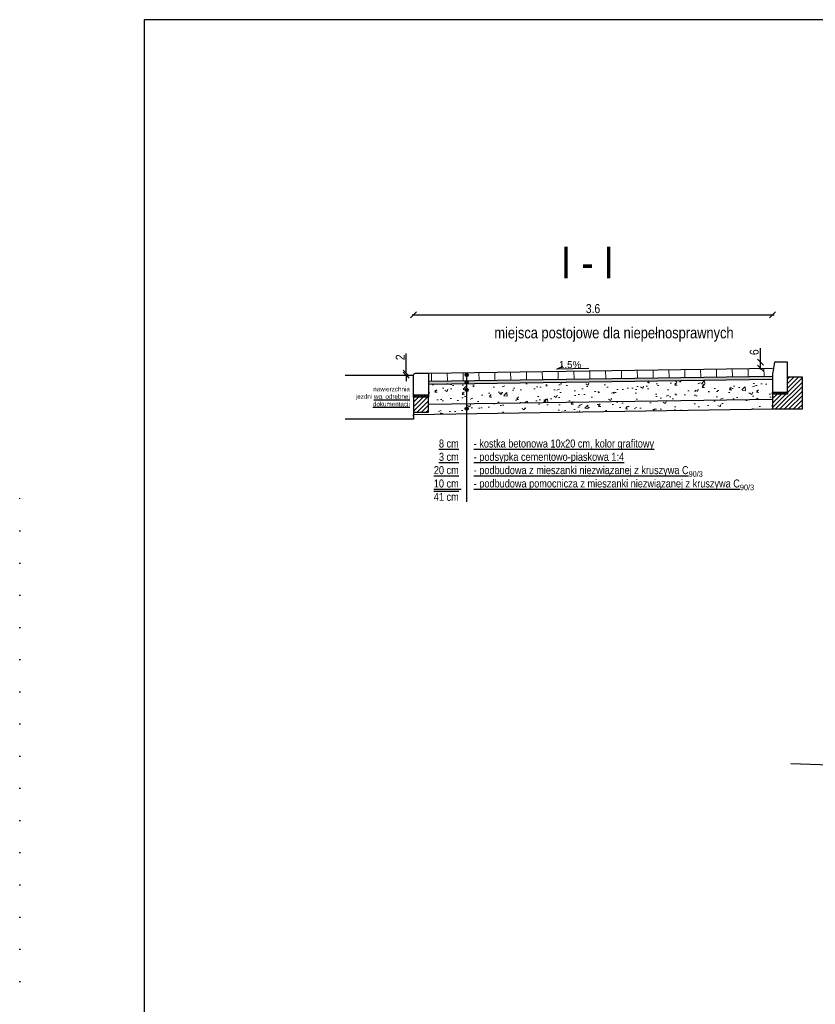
# Model space of a CAD drawing. Header units: metres. Extents: x 540 to 1285, y -13 to 406.
# Tile 4 of 16: x 545 to 705, y 209 to 406. Entities that reach past the tile are written whole.
import ezdxf

# ---------------------------------------------------------------- set-up
doc = ezdxf.new("R2010")
doc.units = ezdxf.units.M
doc.linetypes.add('DOT', pattern=[6.35, 0, -6.35])
for name, color, linetype in [('$DR - krawężniki', 1, 'Continuous'), ('$DR - opis', 1, 'Continuous'), ('$DR - przekrój normalny', 1, 'Continuous'), ('C-DROGI-PROFILE', 7, 'Continuous'), ('opis', 1, 'Continuous')]:
    doc.layers.add(name, color=color, linetype=linetype)
doc.layers.add('DR - wypełnienie', color=7, linetype='Continuous', lineweight=5)
doc.styles.add('Arial', font='arial.ttf')
doc.styles.add('ARIAL 2', font='ARIALN.TTF')
doc.dimstyles.new('przekroje normalne', dxfattribs={"dimscale": 30, "dimtxt": 0.3, "dimasz": 0.2, "dimexe": 0.08, "dimexo": 1, "dimgap": 0.05, "dimtad": 1, "dimdec": 1, "dimlfac": 0.01, "dimzin": 9, "dimdsep": 46, "dimtxsty": 'ARIAL 2', "dimblk": 'OBLIQUE', "dimcen": 0, "dimdle": 0.05, "dimse1": 1, "dimse2": 1, "dimclrt": 1, "dimadec": 0, "dimazin": 0, "dimtfac": 1, "dimtdec": 1, "dimtofl": 0, "dimtmove": 0, "dimatfit": 3, "dimldrblk": 'OBLIQUE', "dimfxl": 0.5, "dimfxlon": 1, "dimtolj": 1, "dimtzin": 1, "dimarcsym": 0})
pattern_1 = [(50, (-1096884.8065, -1182789.219), (5.46554007, -0.478172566), [0.5715, -6.2865]), (355, (-1096884.8065, -1182789.219), (-1.057302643, 5.731705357), [0.4572, -5.029217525]), (100.4514447, (-1096884.351, -1182789.259), (4.408237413, 5.253532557), [0.485700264, -5.342707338]), (46.1842, (-1096884.8065, -1182787.695), (8.132371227, -1.261269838), [0.85725, -9.42975]), (96.6355576, (-1096884.129, -1182787.8), (7.12212402, 7.422783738), [0.728550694, -8.014068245]), (351.18415117, (-1096884.8065, -1182787.695), (7.12212402, 7.422783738), [0.68579901, -7.543791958]), (21, (-1096884.0445, -1182788.076), (4.548431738, -3.067955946), [0.5715, -6.2865]), (326, (-1096884.0445, -1182788.076), (1.85406085, 5.525638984), [0.4572, -5.0292]), (71.451445, (-1096883.6654, -1182788.3316), (6.402492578, 2.457683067), [0.485700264, -5.342698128]), (37.5, (-1096884.8065, -1182789.219), (0.0926580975, 2.5366511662), [0, -4.96824, 0, -5.1054, 0, -5.04825]), (7.5, (-1096884.8065, -1182789.219), (2.0045898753, 3.0054172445), [0, -2.91084, 0, -4.85394, 0, -1.92405]), (327.5, (-1096886.5057, -1182789.219), (4.067717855, -0.1718623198), [0, -1.905, 0, -5.9436, 0, -7.8867]), (317.5, (-1096887.2677, -1182789.219), (4.4438754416, 0.762794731), [0, -2.4765, 0, -3.94716, 0, -5.6007])]

# ---------------------------------------------------------------- blocks, each defined once
blk = doc.blocks.new('_OBLIQUE')
at = {"color": 0, "linetype": 'ByBlock'}
blk.add_line((-0.5, -0.5), (0.5, 0.5), dxfattribs=at)
blk = doc.blocks.new('*D100')
at = {"layer": '$DR - opis', "color": 0, "lineweight": -2, "transparency": 16777216}
blk.add_line((623.78, 346.84), (696.38, 346.84), dxfattribs=at)
at = {"layer": 'Defpoints', "color": 0, "transparency": 16777216}
for p in [(696.08, 346.84), (624.08, 339.71), (696.08, 336.15)]:
    blk.add_point(p, dxfattribs=at)
at = {"layer": '$DR - opis', "color": 0, "lineweight": -2, "transparency": 16777216, "xscale": 1.2, "yscale": 1.2, "zscale": 1.2, "rotation": 180}
blk.add_blockref('_OBLIQUE', (624.08, 346.84), dxfattribs=at)
at = {"layer": '$DR - opis', "color": 0, "lineweight": -2, "transparency": 16777216, "xscale": 1.2, "yscale": 1.2, "zscale": 1.2}
blk.add_blockref('_OBLIQUE', (696.08, 346.84), dxfattribs=at)
at = {"layer": '$DR - opis', "color": 1, "transparency": 16777216, "insert": (660.08, 348.06), "char_height": 1.8, "attachment_point": 5, "style": 'ARIAL 2'}
blk.add_mtext('\\A1;3.6', dxfattribs=at)
blk = doc.blocks.new('*D101')
at = {"layer": '$DR - opis', "color": 0, "lineweight": -2, "transparency": 16777216}
for p, q in [((622.61, 335.11), (622.61, 339.09)), ((622.61, 334.71), (622.61, 333.51))]:
    blk.add_line(p, q, dxfattribs=at)
at = {"layer": 'Defpoints', "color": 0, "transparency": 16777216}
for p in [(622.61, 335.11), (624.08, 334.71), (624.48, 335.11)]:
    blk.add_point(p, dxfattribs=at)
at = {"layer": '$DR - opis', "color": 0, "lineweight": -2, "transparency": 16777216, "xscale": 1.2, "yscale": 1.2, "zscale": 1.2}
for p, rotation in [((622.61, 335.11), 270), ((622.61, 334.71), 90)]:
    blk.add_blockref('_OBLIQUE', p, dxfattribs=dict(at, rotation=rotation))
at = {"layer": '$DR - opis', "color": 1, "transparency": 16777216, "insert": (621.41, 338.3), "char_height": 1.8, "attachment_point": 5, "rotation": 90, "style": 'ARIAL 2'}
blk.add_mtext('\\A1;2', dxfattribs=at)
blk = doc.blocks.new('*D102')
at = {"layer": '$DR - opis', "color": 0, "lineweight": -2, "transparency": 16777216}
for p, q in [((693.64, 337.34), (693.64, 340.12)), ((693.64, 335.85), (693.64, 337.34))]:
    blk.add_line(p, q, dxfattribs=at)
at = {"layer": 'Defpoints', "color": 0, "transparency": 16777216}
for p in [(693.64, 337.34), (696.08, 336.15), (696.48, 337.34)]:
    blk.add_point(p, dxfattribs=at)
at = {"layer": '$DR - opis', "color": 0, "lineweight": -2, "transparency": 16777216, "xscale": 1.2, "yscale": 1.2, "zscale": 1.2}
for p, rotation in [((693.64, 337.34), 90), ((693.64, 336.15), 270)]:
    blk.add_blockref('_OBLIQUE', p, dxfattribs=dict(at, rotation=rotation))
at = {"layer": '$DR - opis', "color": 1, "transparency": 16777216, "insert": (692.42, 339.33), "char_height": 1.8, "attachment_point": 5, "rotation": 90, "style": 'ARIAL 2'}
blk.add_mtext('\\A1;6', dxfattribs=at)

msp = doc.modelspace()

# ---------------------------------------------------------------- hatches: boundary and pattern name
at = {"layer": '$DR - krawężniki'}
h = msp.add_hatch(dxfattribs=at)
h.set_pattern_fill('ANSI31', color=251)
h.set_pattern_definition([(45, (165.3139, -433.318), (-0.4490128, 0.4490128), [])])
h.paths.add_polyline_path([(702.081, 327.942), (696.081, 327.942), (696.081, 330.942), (699.081, 330.942), (699.081, 334.342), (702.081, 334.342)])
h = msp.add_hatch(dxfattribs=at)
h.set_pattern_fill('AR-SAND', color=251, scale=0.03)
h.set_pattern_definition([(37.5, (-1095389.93634, -1183567.30244), (-0.009600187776, 0.293647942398), [0, -0.231648, 0, -0.25908, 0, -0.24765]), (7.5, (-1095389.93634, -1183567.30244), (0.26971396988, 0.43009506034), [0, -0.124968, 0, -0.208788, 0, -0.08001]), (327.5, (-1095390.1238, -1183567.30244), (0.474595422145, 0.000862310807), [0, -0.0762, 0, -0.27432, 0, -0.35814]), (317.5, (-1095390.1238, -1183567.30244), (0.45813387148, 0.13375759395), [0, -0.0381, 0, -0.179832, 0, -0.20574])])
h.paths.add_polyline_path([(627.081, 330.31), (627.081, 330.71), (624.081, 330.71), (624.081, 330.31)])
h = msp.add_hatch(dxfattribs=at)
h.set_pattern_fill('ANSI31', color=251)
h.set_pattern_definition([(45, (-1095389.93634, -1183567.30244), (-0.44901280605, 0.44901280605), [])])
h.paths.add_polyline_path([(627.081, 330.31), (624.081, 330.31), (624.081, 327.31), (627.081, 327.31)])
h = msp.add_hatch(dxfattribs=at)
h.set_pattern_fill('AR-SAND', color=251, scale=0.03)
h.set_pattern_definition([(37.5, (-231.21445, 71.43778), (-0.00960019, 0.29364794), [0, -0.231648, 0, -0.25908, 0, -0.24765]), (7.5, (-231.21445, 71.4378), (0.26971397, 0.43009506), [0, -0.124968, 0, -0.208788, 0, -0.08001]), (327.5, (-231.4019, 71.43778), (0.47459542, 0.00086231), [0, -0.0762, 0, -0.27432, 0, -0.35814]), (317.5, (-231.4019, 71.4378), (0.45813387, 0.1337576), [0, -0.0381, 0, -0.179832, 0, -0.20574])])
h.paths.add_polyline_path([(699.081, 330.942), (696.081, 330.942), (696.081, 331.342), (699.081, 331.342)])
at = {"layer": '$DR - opis'}
h = msp.add_hatch(color=256, dxfattribs=at)
h.dxf.hatch_style = 1
h.paths.add_polyline_path([(634.423, 334.781, -1), (635.063, 334.781, -1)])
h = msp.add_hatch(color=256, dxfattribs=at)
h.dxf.hatch_style = 1
h.paths.add_polyline_path([(634.423, 333.289, -1), (635.063, 333.289, -1)])
h = msp.add_hatch(color=256, dxfattribs=at)
h.dxf.hatch_style = 1
h.paths.add_polyline_path([(634.423, 331.775, -1), (635.063, 331.775, -1)])
h = msp.add_hatch(color=256, dxfattribs=at)
h.dxf.hatch_style = 1
h.paths.add_polyline_path([(634.423, 328.018, -1), (635.063, 328.018, -1)])
at = {"layer": 'DR - wypełnienie'}
h = msp.add_hatch(dxfattribs=at)
h.set_pattern_fill('ANSI31', color=252, scale=5, angle=46)
h.set_pattern_definition([(91, (-1096884.8065, -1182789.219), (-3.174516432, -0.0554113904), [])])
h.paths.add_polyline_path([(696.081, 336.145), (627.081, 335.11), (627.081, 333.51), (696.081, 334.545)])
h = msp.add_hatch(dxfattribs=at)
h.set_pattern_fill('AR-SAND', color=252, scale=0.1, angle=46)
h.set_pattern_definition([(83.5, (-1096884.80646, -1182789.2189), (-0.7263383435, 0.65693068), [0, -0.77216, 0, -0.8636, 0, -0.8255]), (53.5, (-1096884.8065, -1182789.2189), (-0.4067514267, 1.64261709), [0, -0.41656, 0, -0.69596, 0, -0.2667]), (13.5, (-1096885.2405, -1182789.6684), (1.09687129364, 1.1399812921), [0, -0.254, 0, -0.9144, 0, -1.1938]), (3.5, (-1096885.2405, -1182789.6684), (0.7400978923, 1.408232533), [0, -0.127, 0, -0.59944, 0, -0.6858])])
h.paths.add_polyline_path([(696.081, 333.945), (696.081, 334.545), (627.081, 333.51), (627.081, 332.91)])
at = {"layer": 'DR - wypełnienie', "lineweight": 5}
h = msp.add_hatch(dxfattribs=at)
h.set_pattern_fill('AR-CONC', color=252, scale=0.15)
h.set_pattern_definition(pattern_1)
h.paths.add_polyline_path([(696.081, 329.945), (696.081, 333.945), (627.081, 332.91), (627.081, 330.71), (627.081, 330.31), (627.081, 328.91)])
h = msp.add_hatch(dxfattribs=at)
h.set_pattern_fill('AR-CONC', color=252, scale=0.15)
h.set_pattern_definition(pattern_1)
h.paths.add_polyline_path([(696.081, 329.945), (627.081, 328.91), (627.081, 327.31), (624.081, 327.31), (624.081, 326.865), (696.081, 327.945)])

# ---------------------------------------------------------------- linework, layer by layer
at = {"layer": '$DR - krawężniki', "color": 2}
msp.add_lwpolyline([(696.081, 331.342), (699.081, 331.342), (699.081, 337.342), (696.481, 337.342), (696.081, 334.942)], close=True, dxfattribs=at)
msp.add_lwpolyline([(627.081, 330.71), (624.081, 330.71), (624.081, 334.71, -0.4142136), (624.481, 335.11), (627.081, 335.11)], format="xyb", close=True, dxfattribs=at)
at = {"layer": '$DR - krawężniki', "color": 1}
for points in [[(696.081, 330.942), (696.081, 327.942), (702.081, 327.942), (702.081, 334.342), (699.081, 334.342)], [(627.081, 330.71), (627.081, 330.31), (624.081, 330.31), (624.081, 330.71)], [(624.081, 330.31), (624.081, 327.31), (627.081, 327.31), (627.081, 330.31)], [(699.081, 331.342), (699.081, 330.942), (696.081, 330.942), (696.081, 331.342)]]:
    msp.add_lwpolyline(points, dxfattribs=at)
at = {"layer": '$DR - opis', "transparency": 33554687, "flags": 128}
for points in [[(627.081, 335.11), (696.081, 336.145)], [(659.242, 336.091), (652.844, 335.94), (654.022, 336.504)], [(627.081, 333.51), (696.081, 334.545)], [(627.081, 332.91), (696.081, 333.945)], [(634.72, 334.958), (634.72, 309.325)], [(627.081, 328.91), (696.081, 329.945)], [(624.081, 326.865), (696.081, 327.945)], [(624.081, 326.51), (624.081, 326.865)]]:
    msp.add_lwpolyline(points, dxfattribs=at)
at = {"layer": '$DR - opis'}
for centre in [(634.743, 334.781), (634.743, 333.289), (634.743, 331.775), (634.743, 328.018)]:
    msp.add_circle(centre, 0.32, dxfattribs=at)
at = {"linetype": 'Continuous'}
msp.add_lwpolyline([(570.089, 0.354), (1285.089, 0.354), (1285.089, 405.983), (570.089, 405.983)], close=True, dxfattribs=at)
at = {"flags": 128}
for points in [[(610.376, 334.71), (624.081, 334.71)], [(624.081, 327.31), (624.081, 325.888), (610.376, 325.888)]]:
    msp.add_lwpolyline(points, dxfattribs=at)
at = {"linetype": 'DOT', "flags": 128}
msp.add_lwpolyline([(545.089, 0.354), (545.089, 312.626)], dxfattribs=at)
at = {"layer": 'C-DROGI-PROFILE', "color": 94, "linetype": 'Continuous', "lineweight": -3}
msp.add_lwpolyline([(699.755, 256.901), (713.471, 256.412)], dxfattribs=at)

# ---------------------------------------------------------------- texts
at = {"layer": '$DR - przekrój normalny', "insert": (658.959, 360.51), "char_height": 6.4, "width": 49.96021, "attachment_point": 2, "style": 'ARIAL 2'}
msp.add_mtext('\\A1;\\pt34.743;I - I', dxfattribs=at)
at = {"layer": 'opis', "style": 'ARIAL 2'}
for s, insert, char_height, width, attachment_point in [('\\A1;\\pt12.214;miejsca postojowe dla niepełnosprawnych', (664.282, 344.351), 2.25, 61.68964, 2), ('\\A1;\\pt8;{\\L  8 cm^I- kostka betonowa 10x20 cm, kolor grafitowy\\P  3 cm^I- podsypka cementowo-piaskowa 1:4\\P20 cm^I- podbudowa z mieszanki niezwiązanej z kruszywa C\\H0.7x;\\S^ 90\\/3;\\H1.4286x;\\P\\H0.99998x;10 cm ^I- \\H0.99998x;podbudowa pomocnicza z mieszanki niezwiązanej z kruszywa C\\H0.7x;\\S^ 90\\/3;\\H1.4286x;\\P\\l\\O41 cm}', (628.157, 315.667), 1.6, 75.17282, 4)]:
    msp.add_mtext(s, dxfattribs=dict(at, insert=insert, char_height=char_height, width=width, attachment_point=attachment_point))
at = {"layer": 'opis', "insert": (657.71, 336.818), "char_height": 2.1, "width": 6.05758, "attachment_point": 6, "rotation": 359.60352, "style": 'Arial'}
msp.add_mtext('\\A1;{\\H0.66667x;1.5%\\H1.5x;\\L                                                       }', dxfattribs=at)

# ---------------------------------------------------------------- dimensions: what is measured, and where the dimension line sits
at = {"layer": '$DR - opis', "transparency": 33554636}
dim = msp.add_linear_dim(base=(696.081, 346.842), p1=(624.081, 339.71), p2=(696.081, 336.145), dimstyle='przekroje normalne', override={"dimscale": 6, "dimlfac": 0.05, "dimtmove": 1}, dxfattribs=at)
dim.commit()
dim.dimension.update_dxf_attribs({"geometry": '*D100', "text_midpoint": (660.081, 348.061)})
for base, p1, p2, picture, middle in [((693.641, 337.342), (696.081, 336.145), (696.481, 337.342), '*D102', (692.422, 339.33)), ((622.61, 335.11), (624.081, 334.71), (624.481, 335.11), '*D101', (621.406, 338.3))]:
    dim = msp.add_linear_dim(base=base, p1=p1, p2=p2, angle=90, dimstyle='przekroje normalne', override={"dimscale": 6, "dimdec": 0, "dimlfac": 5}, dxfattribs=at)
    dim.commit()
    dim.dimension.update_dxf_attribs({"geometry": picture, "text_midpoint": middle})

# ---------------------------------------------------------------- next in the draw order: texts
at = {"layer": 'opis', "insert": (623.339, 330.304), "char_height": 0.9, "width": 15.22656, "attachment_point": 6, "style": 'Arial', "bg_fill": 3, "box_fill_scale": 1.5, "bg_fill_color": 256, "bg_fill_transparency": 0}
msp.add_mtext('\\A1;nawierzchnia\\Pjezdni{\\L wg. odrębnej dokumentacji    }', dxfattribs=at)

doc.saveas('drawing.dxf')
